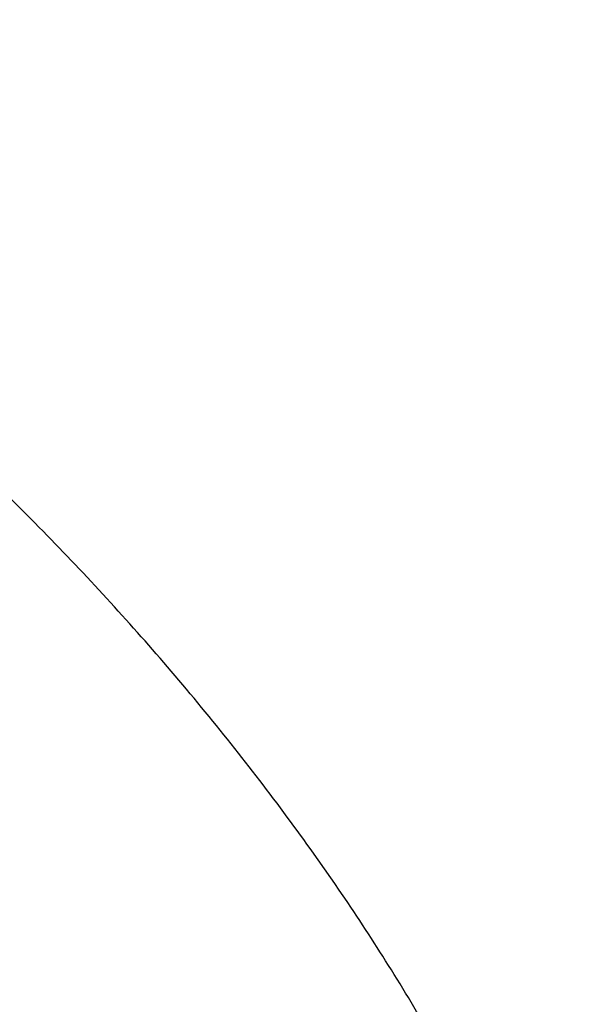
# Model space of a CAD drawing. Header units: millimetres. Extents: x 8 to 486, y 12 to 546.
# Tile 44 of 121: x 448.6 to 449.454, y 185.905 to 187.374. Entities that reach past the tile are written whole.
import ezdxf

# ---------------------------------------------------------------- set-up
doc = ezdxf.new("R2010")
doc.units = ezdxf.units.MM

msp = doc.modelspace()

# ---------------------------------------------------------------- linework, layer by layer
at = {"color": 7, "linetype": 'Continuous', "lineweight": 30}
msp.add_open_spline([(449.3441, 184.864), (449.3525, 184.8708), (449.3754, 184.8896), (449.4035, 184.9296), (449.4291, 184.9827), (449.4458, 185.0436), (449.4542, 185.1126), (449.4536, 185.1885), (449.4444, 185.2702), (449.4267, 185.3573), (449.4002, 185.4507), (449.3653, 185.5484), (449.3225, 185.6492), (449.2723, 185.7527), (449.214, 185.8598), (449.1486, 185.9683), (449.0772, 186.0768), (449.0001, 186.1851), (448.9165, 186.2939), (448.8281, 186.401), (448.7361, 186.505), (448.6408, 186.6058), (448.5414, 186.7041), (448.4399, 186.7977), (448.3377, 186.8856), (448.235, 186.9676), (448.131, 187.0443), (448.04, 187.1057), (447.963, 187.1537), (447.8882, 187.1973), (447.8028, 187.2425), (447.7079, 187.2863), (447.6156, 187.322), (447.5279, 187.3486), (447.4459, 187.3661), (447.3695, 187.3746), (447.2983, 187.3739), (447.2339, 187.364), (447.1774, 187.3448), (447.1311, 187.3199), (447.1073, 187.2973), (447.0968, 187.2873)], degree=3, knots=[0, 0, 0, 0, 0.015386, 0.042459, 0.068578, 0.094879, 0.121752, 0.148823, 0.174941, 0.20124, 0.228111, 0.25518, 0.281296, 0.307593, 0.334463, 0.36153, 0.387646, 0.413944, 0.440813, 0.46788, 0.493998, 0.520297, 0.547168, 0.574236, 0.600356, 0.626657, 0.65353, 0.6806, 0.697287, 0.71402, 0.740142, 0.766445, 0.79332, 0.820393, 0.846514, 0.872817, 0.899692, 0.926765, 0.952886, 0.979188, 1, 1, 1, 1], dxfattribs=at)

doc.saveas('drawing.dxf')
